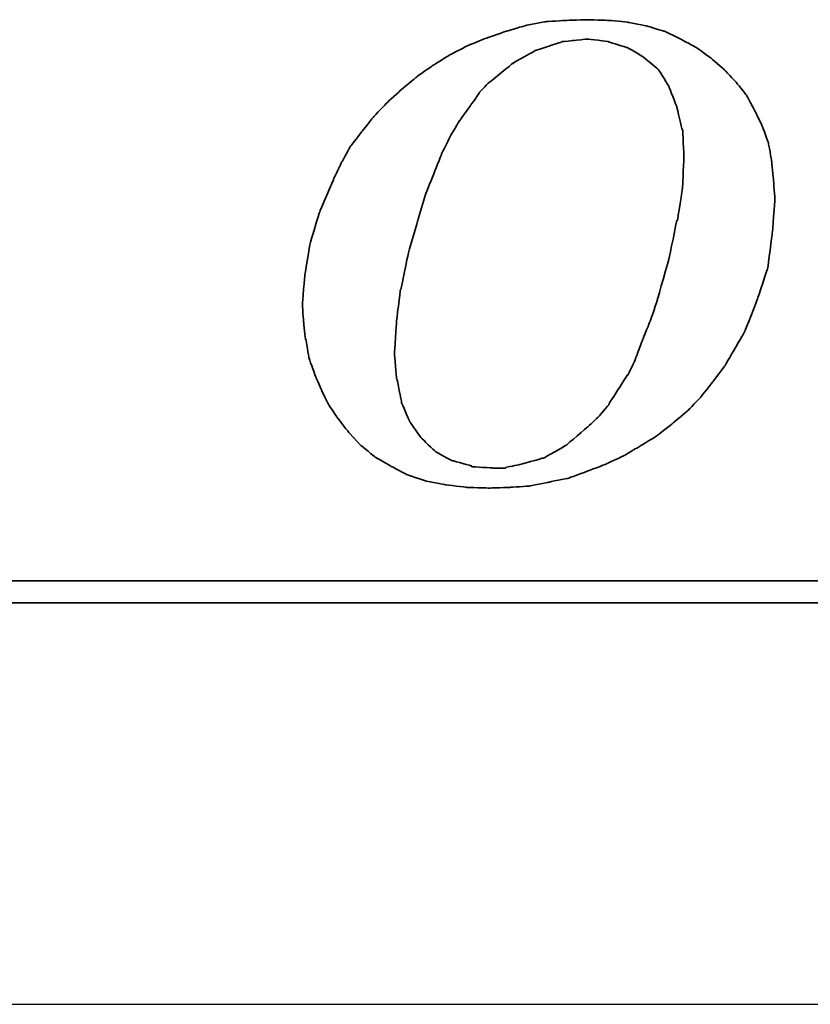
# Model space of a CAD drawing. Extents: x 546 to 1045, y 232 to 643.
# Tile 35 of 48: x 620.36 to 622.53, y 280.52 to 283.21. Entities that reach past the tile are written whole.
import ezdxf
from ezdxf.lldxf.tags import DXFTag

# ---------------------------------------------------------------- set-up
doc = ezdxf.new("R2010")
doc.units = 0
doc.header["$LTSCALE"] = 4
doc.header["$MEASUREMENT"] = 0
for name, color, linetype in [('CL', 1, 'CENTER'), ('DIM', 4, 'Continuous'), ('layer 1', 7, 'Continuous')]:
    doc.layers.add(name, color=color, linetype=linetype)
tags = doc.linetypes.add('CENTER', pattern=[2, 1.25, -0.25, 0.25, -0.25]).pattern_tags.tags
tags[10:11] = [DXFTag(74, 4), DXFTag(75, 0), DXFTag(340, '0'), DXFTag(46, 0.0), DXFTag(50, 0.0), DXFTag(44, 0.0), DXFTag(45, 0.0)]
tags[8:9] = [DXFTag(74, 4), DXFTag(75, 0), DXFTag(340, '0'), DXFTag(46, 0.0), DXFTag(50, 0.0), DXFTag(44, 0.0), DXFTag(45, 0.0)]
tags[6:7] = [DXFTag(74, 4), DXFTag(75, 0), DXFTag(340, '0'), DXFTag(46, 0.0), DXFTag(50, 0.0), DXFTag(44, 0.0), DXFTag(45, 0.0)]
tags[4:5] = [DXFTag(74, 4), DXFTag(75, 0), DXFTag(340, '0'), DXFTag(46, 0.0), DXFTag(50, 0.0), DXFTag(44, 0.0), DXFTag(45, 0.0)]

# ---------------------------------------------------------------- blocks, each defined once
blk = doc.blocks.new('TBI MOTION logo(完整正式版)')
at = {"layer": 'layer 1', "color": 22, "lineweight": 35}
for points, knots in [([(-11.34375, -6.98375), (-11.34375, -6.98375), (-10.91375, -7.43875), (-10.91375, -7.43875), (-10.91375, -7.43875), (-10.91375, -7.43875), (-10.38625, -7.87125), (-10.38625, -7.87125), (-10.38625, -7.87125), (-10.38625, -7.87125), (-9.81125, -8.20375), (-9.81125, -8.20375), (-9.81125, -8.20375), (-9.81125, -8.20375), (-9.21125, -8.51875), (-9.21125, -8.51875), (-9.21125, -8.51875), (-9.21125, -8.51875), (-8.51625, -8.75875), (-8.51625, -8.75875), (-8.51625, -8.75875), (-8.51625, -8.75875), (-7.77125, -8.90375), (-7.77125, -8.90375), (-7.77125, -8.90375), (-7.77125, -8.90375), (-6.97875, -8.99875), (-6.97875, -8.99875), (-6.97875, -8.99875), (-6.97875, -8.99875), (-6.14125, -9.02375), (-6.14125, -9.02375), (-6.14125, -9.02375), (-6.14125, -9.02375), (-5.37125, -8.99875), (-5.37125, -8.99875), (-5.37125, -8.99875), (-5.37125, -8.99875), (-4.65375, -8.94875), (-4.65375, -8.94875), (-4.65375, -8.94875), (-4.65375, -8.94875), (-3.93375, -8.80625), (-3.93375, -8.80625), (-3.93375, -8.80625), (-3.93375, -8.80625), (-3.21375, -8.66375), (-3.21375, -8.66375), (-3.21375, -8.66375), (-3.21375, -8.66375), (-2.49375, -8.39875), (-2.49375, -8.39875), (-2.49375, -8.39875), (-2.49375, -8.39875), (-1.79875, -8.13375), (-1.79875, -8.13375), (-1.79875, -8.13375), (-1.79875, -8.13375), (-1.17375, -7.84375), (-1.17375, -7.84375), (-1.17375, -7.84375), (-1.17375, -7.84375), (-0.52375, -7.46375), (-0.52375, -7.46375), (-0.52375, -7.46375), (-0.52375, -7.46375), (0.10124, -7.07875), (0.10124, -7.07875), (0.10124, -7.07875), (0.10124, -7.07875), (0.67625, -6.62375), (0.67625, -6.62375), (0.67625, -6.62375), (0.67625, -6.62375), (1.24874, -6.14375), (1.24874, -6.14375), (1.24874, -6.14375), (1.24874, -6.14375), (1.72874, -5.64125), (1.72874, -5.64125), (1.72874, -5.64125), (1.72874, -5.64125), (2.18624, -5.06375), (2.18624, -5.06375), (2.18624, -5.06375), (2.18624, -5.06375), (2.61625, -4.48874), (2.61625, -4.48874), (2.61625, -4.48874), (2.61625, -4.48874), (3.00125, -3.83874), (3.00125, -3.83874), (3.00125, -3.83874), (3.00125, -3.83874), (3.36124, -3.21374), (3.36124, -3.21374), (3.36124, -3.21374), (3.36124, -3.21374), (3.84374, -1.99125), (3.84374, -1.99125), (3.84374, -1.99125), (3.84374, -1.99125), (4.22625, -0.81875), (4.22625, -0.81875), (4.22625, -0.81875), (4.22625, -0.81875), (4.39125, 0.45624), (4.39125, 0.45624), (4.39125, 0.45624), (4.39125, 0.45624), (4.48874, 1.70124), (4.48874, 1.70124), (4.48874, 1.70124), (4.48874, 1.70124), (4.43874, 2.44625), (4.43874, 2.44625), (4.43874, 2.44625), (4.43874, 2.44625), (4.36874, 3.14125), (4.36874, 3.14125), (4.36874, 3.14125), (4.36874, 3.14125), (4.25125, 3.81125), (4.25125, 3.81125), (4.25125, 3.81125), (4.25125, 3.81125), (4.03124, 4.41125), (4.03124, 4.41125), (4.03124, 4.41125), (4.03124, 4.41125), (3.74374, 5.01125), (3.74374, 5.01125), (3.74374, 5.01125), (3.74374, 5.01125), (3.43124, 5.58875), (3.43124, 5.58875), (3.43124, 5.58875), (3.43124, 5.58875), (3.02625, 6.09125), (3.02625, 6.09125), (3.02625, 6.09125), (3.02625, 6.09125), (2.59374, 6.54875), (2.59374, 6.54875), (2.59374, 6.54875), (2.59374, 6.54875), (2.09124, 6.98125), (2.09124, 6.98125), (2.09124, 6.98125), (2.09124, 6.98125), (1.56124, 7.36625), (1.56124, 7.36625), (1.56124, 7.36625), (1.56124, 7.36625), (0.98624, 7.67625), (0.98624, 7.67625), (0.98624, 7.67625), (0.98624, 7.67625), (0.38624, 7.96375), (0.38624, 7.96375), (0.38624, 7.96375), (0.38624, 7.96375), (-0.25875, 8.15625), (-0.25875, 8.15625), (-0.25875, 8.15625), (-0.25875, 8.15625), (-0.98125, 8.30125), (-0.98125, 8.30125), (-0.98125, 8.30125), (-0.98125, 8.30125), (-1.70124, 8.37125), (-1.70124, 8.37125), (-1.70124, 8.37125), (-1.70124, 8.37125), (-2.49375, 8.39624), (-2.49375, 8.39624), (-2.49375, 8.39624), (-2.49375, 8.39624), (-3.28625, 8.37125), (-3.28625, 8.37125), (-3.28625, 8.37125), (-3.28625, 8.37125), (-4.05125, 8.32125), (-4.05125, 8.32125), (-4.05125, 8.32125), (-4.05125, 8.32125), (-4.77375, 8.18125), (-4.77375, 8.18125), (-4.77375, 8.18125), (-4.77375, 8.18125), (-5.51625, 7.96375), (-5.51625, 7.96375), (-5.51625, 7.96375), (-5.51625, 7.96375), (-6.21125, 7.72625), (-6.21125, 7.72625), (-6.21125, 7.72625), (-6.21125, 7.72625), (-6.92875, 7.43625), (-6.92875, 7.43625), (-6.92875, 7.43625), (-6.92875, 7.43625), (-7.57875, 7.10125), (-7.57875, 7.10125), (-7.57875, 7.10125), (-7.57875, 7.10125), (-8.24875, 6.69125), (-8.24875, 6.69125), (-8.24875, 6.69125), (-8.24875, 6.69125), (-8.84875, 6.26125), (-8.84875, 6.26125), (-8.84875, 6.26125), (-8.84875, 6.26125), (-9.42625, 5.78125), (-9.42625, 5.78125), (-9.42625, 5.78125), (-9.42625, 5.78125), (-9.95375, 5.30125), (-9.95375, 5.30125), (-9.95375, 5.30125), (-9.95375, 5.30125), (-10.43375, 4.79624), (-10.43375, 4.79624), (-10.43375, 4.79624), (-10.43375, 4.79624), (-10.88875, 4.22125), (-10.88875, 4.22125), (-10.88875, 4.22125), (-10.88875, 4.22125), (-11.29875, 3.69375), (-11.29875, 3.69375), (-11.29875, 3.69375), (-11.29875, 3.69375), (-11.63375, 3.09125), (-11.63375, 3.09125), (-11.63375, 3.09125), (-11.63375, 3.09125), (-11.91875, 2.49625), (-11.91875, 2.49625), (-11.91875, 2.49625), (-11.91875, 2.49625), (-12.44875, 1.24625), (-12.44875, 1.24625), (-12.44875, 1.24625), (-12.44875, 1.24625), (-12.80875, 0.06874), (-12.80875, 0.06874), (-12.80875, 0.06874), (-12.80875, 0.06874), (-12.99875, -1.07875), (-12.99875, -1.07875), (-12.99875, -1.07875), (-12.99875, -1.07875), (-13.09375, -2.18375), (-13.09375, -2.18375), (-13.09375, -2.18375), (-13.09375, -2.18375), (-13.04875, -2.85375), (-13.04875, -2.85375), (-13.04875, -2.85375), (-13.04875, -2.85375), (-12.97375, -3.50375), (-12.97375, -3.50375), (-12.97375, -3.50375), (-12.97375, -3.50375), (-12.95375, -3.50375), (-12.95375, -3.50375), (-12.95375, -3.50375), (-12.95375, -3.50375), (-12.85375, -4.17375), (-12.85375, -4.17375), (-12.85375, -4.17375), (-12.85375, -4.17375), (-12.63875, -4.77624), (-12.63875, -4.77624), (-12.63875, -4.77624), (-12.63875, -4.77624), (-12.39875, -5.35125), (-12.39875, -5.35125), (-12.39875, -5.35125), (-12.39875, -5.35125), (-12.11375, -5.92875), (-12.11375, -5.92875), (-12.11375, -5.92875), (-12.11375, -5.92875), (-11.75375, -6.45375), (-11.75375, -6.45375), (-11.75375, -6.45375), (-11.75375, -6.45375), (-11.34375, -6.98375), (-11.34375, -6.98375)], [0, 0, 0, 0, 0.01369863, 0.01369863, 0.01369863, 0.01369864, 0.02739726, 0.02739726, 0.02739726, 0.02739727, 0.04109589, 0.04109589, 0.04109589, 0.0410959, 0.05479452, 0.05479452, 0.05479452, 0.05479453, 0.06849315, 0.06849315, 0.06849315, 0.06849316, 0.08219178, 0.08219178, 0.08219178, 0.08219179, 0.09589041, 0.09589041, 0.09589041, 0.09589042, 0.10958904, 0.10958904, 0.10958904, 0.10958905, 0.12328767, 0.12328767, 0.12328767, 0.12328768, 0.1369863, 0.1369863, 0.1369863, 0.13698631, 0.15068493, 0.15068493, 0.15068493, 0.15068494, 0.16438356, 0.16438356, 0.16438356, 0.16438357, 0.17808219, 0.17808219, 0.17808219, 0.1780822, 0.19178082, 0.19178082, 0.19178082, 0.19178083, 0.20547945, 0.20547945, 0.20547945, 0.20547946, 0.21917808, 0.21917808, 0.21917808, 0.21917809, 0.23287671, 0.23287671, 0.23287671, 0.23287672, 0.24657534, 0.24657534, 0.24657534, 0.24657535, 0.26027397, 0.26027397, 0.26027397, 0.26027398, 0.2739726, 0.2739726, 0.2739726, 0.27397261, 0.28767123, 0.28767123, 0.28767123, 0.28767124, 0.30136986, 0.30136986, 0.30136986, 0.30136987, 0.31506849, 0.31506849, 0.31506849, 0.3150685, 0.32876712, 0.32876712, 0.32876712, 0.32876713, 0.34246575, 0.34246575, 0.34246575, 0.34246576, 0.35616438, 0.35616438, 0.35616438, 0.35616439, 0.36986301, 0.36986301, 0.36986301, 0.36986302, 0.38356164, 0.38356164, 0.38356164, 0.38356165, 0.39726027, 0.39726027, 0.39726027, 0.39726028, 0.4109589, 0.4109589, 0.4109589, 0.41095891, 0.42465753, 0.42465753, 0.42465753, 0.42465754, 0.43835616, 0.43835616, 0.43835616, 0.43835617, 0.45205479, 0.45205479, 0.45205479, 0.4520548, 0.46575342, 0.46575342, 0.46575342, 0.46575343, 0.47945205, 0.47945205, 0.47945205, 0.47945206, 0.49315068, 0.49315068, 0.49315068, 0.49315069, 0.50684932, 0.50684932, 0.50684932, 0.50684933, 0.52054795, 0.52054795, 0.52054795, 0.52054796, 0.53424658, 0.53424658, 0.53424658, 0.53424659, 0.54794521, 0.54794521, 0.54794521, 0.54794522, 0.56164384, 0.56164384, 0.56164384, 0.56164385, 0.57534247, 0.57534247, 0.57534247, 0.57534248, 0.5890411, 0.5890411, 0.5890411, 0.58904111, 0.60273973, 0.60273973, 0.60273973, 0.60273974, 0.61643836, 0.61643836, 0.61643836, 0.61643837, 0.63013699, 0.63013699, 0.63013699, 0.630137, 0.64383562, 0.64383562, 0.64383562, 0.64383563, 0.65753425, 0.65753425, 0.65753425, 0.65753426, 0.67123288, 0.67123288, 0.67123288, 0.67123289, 0.68493151, 0.68493151, 0.68493151, 0.68493152, 0.69863014, 0.69863014, 0.69863014, 0.69863015, 0.71232877, 0.71232877, 0.71232877, 0.71232878, 0.7260274, 0.7260274, 0.7260274, 0.72602741, 0.73972603, 0.73972603, 0.73972603, 0.73972604, 0.75342466, 0.75342466, 0.75342466, 0.75342467, 0.76712329, 0.76712329, 0.76712329, 0.7671233, 0.78082192, 0.78082192, 0.78082192, 0.78082193, 0.79452055, 0.79452055, 0.79452055, 0.79452056, 0.80821918, 0.80821918, 0.80821918, 0.80821919, 0.82191781, 0.82191781, 0.82191781, 0.82191782, 0.83561644, 0.83561644, 0.83561644, 0.83561645, 0.84931507, 0.84931507, 0.84931507, 0.84931508, 0.8630137, 0.8630137, 0.8630137, 0.86301371, 0.87671233, 0.87671233, 0.87671233, 0.87671234, 0.89041096, 0.89041096, 0.89041096, 0.89041097, 0.90410959, 0.90410959, 0.90410959, 0.9041096, 0.91780822, 0.91780822, 0.91780822, 0.91780823, 0.93150685, 0.93150685, 0.93150685, 0.93150686, 0.94520548, 0.94520548, 0.94520548, 0.94520549, 0.95890411, 0.95890411, 0.95890411, 0.95890412, 0.97260274, 0.97260274, 0.97260274, 0.97260275, 0.98630137, 0.98630137, 0.98630137, 0.98630138, 1, 1, 1, 1]), ([(-8.77875, 1.03124), (-8.77875, 1.03124), (-8.51625, 1.89625), (-8.51625, 1.89625), (-8.51625, 1.89625), (-8.51625, 1.89625), (-8.20375, 2.66375), (-8.20375, 2.66375), (-8.20375, 2.66375), (-8.20375, 2.66375), (-7.91625, 3.38125), (-7.91625, 3.38125), (-7.91625, 3.38125), (-7.91625, 3.38125), (-7.91625, 3.40624), (-7.91625, 3.40624), (-7.91625, 3.40624), (-7.91625, 3.40624), (-7.57875, 4.07624), (-7.57875, 4.07624), (-7.57875, 4.07624), (-7.57875, 4.07624), (-7.24375, 4.65125), (-7.24375, 4.65125), (-7.24375, 4.65125), (-7.24375, 4.65125), (-7.21875, 4.65125), (-7.21875, 4.65125), (-7.21875, 4.65125), (-7.21875, 4.65125), (-7.21875, 4.67624), (-7.21875, 4.67624), (-7.21875, 4.67624), (-7.21875, 4.67624), (-6.83625, 5.20375), (-6.83625, 5.20375), (-6.83625, 5.20375), (-6.83625, 5.20375), (-6.49875, 5.68625), (-6.49875, 5.68625), (-6.49875, 5.68625), (-6.49875, 5.68625), (-6.49875, 5.70625), (-6.49875, 5.70625), (-6.49875, 5.70625), (-6.49875, 5.70625), (-6.11625, 6.09125), (-6.11625, 6.09125), (-6.11625, 6.09125), (-6.11625, 6.09125), (-6.09125, 6.09125), (-6.09125, 6.09125), (-6.09125, 6.09125), (-6.09125, 6.09125), (-5.27375, 6.76625), (-5.27375, 6.76625), (-5.27375, 6.76625), (-5.27375, 6.76625), (-5.24875, 6.76625), (-5.24875, 6.76625), (-5.24875, 6.76625), (-5.24875, 6.76625), (-5.24875, 6.78625), (-5.24875, 6.78625), (-5.24875, 6.78625), (-5.24875, 6.78625), (-4.38875, 7.26624), (-4.38875, 7.26624), (-4.38875, 7.26624), (-4.38875, 7.26624), (-4.36125, 7.26624), (-4.36125, 7.26624), (-4.36125, 7.26624), (-4.36125, 7.26624), (-3.93375, 7.41125), (-3.93375, 7.41125), (-3.93375, 7.41125), (-3.93375, 7.41125), (-3.47375, 7.55625), (-3.47375, 7.55625), (-3.47375, 7.55625), (-3.47375, 7.55625), (-3.45375, 7.55625), (-3.45375, 7.55625), (-3.45375, 7.55625), (-3.45375, 7.55625), (-3.42875, 7.58124), (-3.42875, 7.58124), (-3.42875, 7.58124), (-3.42875, 7.58124), (-2.97375, 7.62625), (-2.97375, 7.62625), (-2.97375, 7.62625), (-2.97375, 7.62625), (-2.49375, 7.67625), (-2.49375, 7.67625), (-2.49375, 7.67625), (-2.49375, 7.67625), (-2.46875, 7.67625), (-2.46875, 7.67625), (-2.46875, 7.67625), (-2.46875, 7.67625), (-1.70124, 7.58124), (-1.70124, 7.58124), (-1.70124, 7.58124), (-1.70124, 7.58124), (-1.67875, 7.55625), (-1.67875, 7.55625), (-1.67875, 7.55625), (-1.67875, 7.55625), (-1.65375, 7.55625), (-1.65375, 7.55625), (-1.65375, 7.55625), (-1.65375, 7.55625), (-1.03125, 7.36625), (-1.03125, 7.36625), (-1.03125, 7.36625), (-1.03125, 7.36625), (-1.00625, 7.36625), (-1.00625, 7.36625), (-1.00625, 7.36625), (-1.00625, 7.36625), (-0.43124, 7.02624), (-0.43124, 7.02624), (-0.43124, 7.02624), (-0.43124, 7.02624), (-0.40625, 7.00624), (-0.40625, 7.00624), (-0.40625, 7.00624), (-0.40625, 7.00624), (0.12124, 6.57124), (0.12124, 6.57124), (0.12124, 6.57124), (0.12124, 6.57124), (0.14624, 6.54875), (0.14624, 6.54875), (0.14624, 6.54875), (0.14624, 6.54875), (0.17124, 6.52375), (0.17124, 6.52375), (0.17124, 6.52375), (0.17124, 6.52375), (0.55625, 5.89875), (0.55625, 5.89875), (0.55625, 5.89875), (0.55625, 5.89875), (0.55625, 5.87625), (0.55625, 5.87625), (0.55625, 5.87625), (0.55625, 5.87625), (0.84124, 5.15625), (0.84124, 5.15625), (0.84124, 5.15625), (0.84124, 5.15625), (0.84124, 5.13125), (0.84124, 5.13125), (0.84124, 5.13125), (0.84124, 5.13125), (1.03624, 4.31875), (1.03624, 4.31875), (1.03624, 4.31875), (1.03624, 4.31875), (1.05624, 4.31875), (1.05624, 4.31875), (1.05624, 4.31875), (1.05624, 4.31875), (1.05624, 4.29125), (1.05624, 4.29125), (1.05624, 4.29125), (1.05624, 4.29125), (1.10625, 3.33125), (1.10625, 3.33125), (1.10625, 3.33125), (1.10625, 3.33125), (1.10625, 3.30875), (1.10625, 3.30875), (1.10625, 3.30875), (1.10625, 3.30875), (1.05624, 2.20624), (1.05624, 2.20624), (1.05624, 2.20624), (1.05624, 2.20624), (1.05624, 2.18124), (1.05624, 2.18124), (1.05624, 2.18124), (1.05624, 2.18124), (0.86624, 0.93624), (0.86624, 0.93624), (0.86624, 0.93624), (0.86624, 0.93624), (0.84124, 0.93624), (0.84124, 0.93624), (0.84124, 0.93624), (0.84124, 0.93624), (0.55625, -0.45874), (0.55625, -0.45874), (0.55625, -0.45874), (0.55625, -0.45874), (0.12124, -1.99125), (0.12124, -1.99125), (0.12124, -1.99125), (0.12124, -1.99125), (0.12124, -2.01874), (0.12124, -2.01874), (0.12124, -2.01874), (0.12124, -2.01874), (-0.13874, -2.78375), (-0.13874, -2.78375), (-0.13874, -2.78375), (-0.13874, -2.78375), (-0.43124, -3.50375), (-0.43124, -3.50375), (-0.43124, -3.50375), (-0.43124, -3.50375), (-0.69375, -4.19875), (-0.69375, -4.19875), (-0.69375, -4.19875), (-0.69375, -4.19875), (-0.69375, -4.22375), (-0.69375, -4.22375), (-0.69375, -4.22375), (-0.69375, -4.22375), (-0.98125, -4.82374), (-0.98125, -4.82374), (-0.98125, -4.82374), (-0.98125, -4.82374), (-1.00625, -4.82374), (-1.00625, -4.82374), (-1.00625, -4.82374), (-1.00625, -4.82374), (-1.33875, -5.35125), (-1.33875, -5.35125), (-1.33875, -5.35125), (-1.33875, -5.35125), (-1.67875, -5.87875), (-1.67875, -5.87875), (-1.67875, -5.87875), (-1.67875, -5.87875), (-1.67875, -5.90375), (-1.67875, -5.90375), (-1.67875, -5.90375), (-1.67875, -5.90375), (-2.05875, -6.35875), (-2.05875, -6.35875), (-2.05875, -6.35875), (-2.05875, -6.35875), (-2.08375, -6.38375), (-2.08375, -6.38375), (-2.08375, -6.38375), (-2.08375, -6.38375), (-2.46875, -6.74375), (-2.46875, -6.74375), (-2.46875, -6.74375), (-2.46875, -6.74375), (-3.25875, -7.41625), (-3.25875, -7.41625), (-3.25875, -7.41625), (-3.25875, -7.41625), (-3.28625, -7.43875), (-3.28625, -7.43875), (-3.28625, -7.43875), (-3.28625, -7.43875), (-4.12375, -7.91875), (-4.12375, -7.91875), (-4.12375, -7.91875), (-4.12375, -7.91875), (-4.14875, -7.91875), (-4.14875, -7.91875), (-4.14875, -7.91875), (-4.14875, -7.91875), (-4.17125, -7.91875), (-4.17125, -7.91875), (-4.17125, -7.91875), (-4.17125, -7.91875), (-5.03375, -8.15875), (-5.03375, -8.15875), (-5.03375, -8.15875), (-5.03375, -8.15875), (-5.51625, -8.25625), (-5.51625, -8.25625), (-5.51625, -8.25625), (-5.51625, -8.25625), (-5.54125, -8.27875), (-5.54125, -8.27875), (-5.54125, -8.27875), (-5.54125, -8.27875), (-5.56375, -8.27875), (-5.56375, -8.27875), (-5.56375, -8.27875), (-5.56375, -8.27875), (-5.99625, -8.27875), (-5.99625, -8.27875), (-5.99625, -8.27875), (-5.99625, -8.27875), (-6.76375, -8.23125), (-6.76375, -8.23125), (-6.76375, -8.23125), (-6.76375, -8.23125), (-6.78875, -8.23125), (-6.78875, -8.23125), (-6.78875, -8.23125), (-6.78875, -8.23125), (-6.78875, -8.20375), (-6.78875, -8.20375), (-6.78875, -8.20375), (-6.78875, -8.20375), (-7.45875, -8.01375), (-7.45875, -8.01375), (-7.45875, -8.01375), (-7.45875, -8.01375), (-7.48375, -8.01375), (-7.48375, -8.01375), (-7.48375, -8.01375), (-7.48375, -8.01375), (-7.50875, -8.01375), (-7.50875, -8.01375), (-7.50875, -8.01375), (-7.50875, -8.01375), (-8.13125, -7.67875), (-8.13125, -7.67875), (-8.13125, -7.67875), (-8.13125, -7.67875), (-8.15625, -7.65375), (-8.15625, -7.65375), (-8.15625, -7.65375), (-8.15625, -7.65375), (-8.65875, -7.17375), (-8.65875, -7.17375), (-8.65875, -7.17375), (-8.65875, -7.17375), (-8.68375, -7.14875), (-8.68375, -7.14875), (-8.68375, -7.14875), (-8.68375, -7.14875), (-9.08875, -6.57375), (-9.08875, -6.57375), (-9.08875, -6.57375), (-9.08875, -6.57375), (-9.11375, -6.54875), (-9.11375, -6.54875), (-9.11375, -6.54875), (-9.11375, -6.54875), (-9.11375, -6.52875), (-9.11375, -6.52875), (-9.11375, -6.52875), (-9.11375, -6.52875), (-9.40375, -5.85375), (-9.40375, -5.85375), (-9.40375, -5.85375), (-9.40375, -5.85375), (-9.40375, -5.82875), (-9.40375, -5.82875), (-9.40375, -5.82875), (-9.40375, -5.82875), (-9.56875, -4.96875), (-9.56875, -4.96875), (-9.56875, -4.96875), (-9.56875, -4.96875), (-9.59375, -4.94375), (-9.59375, -4.94375), (-9.59375, -4.94375), (-9.59375, -4.94375), (-9.66375, -4.03375), (-9.66375, -4.03375), (-9.66375, -4.03375), (-9.66375, -4.03375), (-9.66375, -4.00875), (-9.66375, -4.00875), (-9.66375, -4.00875), (-9.66375, -4.00875), (-9.59375, -2.85375), (-9.59375, -2.85375), (-9.59375, -2.85375), (-9.59375, -2.85375), (-9.45125, -1.65875), (-9.45125, -1.65875), (-9.45125, -1.65875), (-9.45125, -1.65875), (-9.42625, -1.63375), (-9.42625, -1.63375), (-9.42625, -1.63375), (-9.42625, -1.63375), (-9.16125, -0.33875), (-9.16125, -0.33875), (-9.16125, -0.33875), (-9.16125, -0.33875), (-8.77875, 1.00624), (-8.77875, 1.00624), (-8.77875, 1.00624), (-8.77875, 1.00624), (-8.77875, 1.03124), (-8.77875, 1.03124)], [0, 0, 0, 0, 0.01020408, 0.01020408, 0.01020408, 0.01020409, 0.02040816, 0.02040816, 0.02040816, 0.02040817, 0.03061224, 0.03061224, 0.03061224, 0.03061225, 0.04081633, 0.04081633, 0.04081633, 0.04081634, 0.05102041, 0.05102041, 0.05102041, 0.05102042, 0.06122449, 0.06122449, 0.06122449, 0.0612245, 0.07142857, 0.07142857, 0.07142857, 0.07142858, 0.08163265, 0.08163265, 0.08163265, 0.08163266, 0.09183673, 0.09183673, 0.09183673, 0.09183674, 0.10204082, 0.10204082, 0.10204082, 0.10204083, 0.1122449, 0.1122449, 0.1122449, 0.11224491, 0.12244898, 0.12244898, 0.12244898, 0.12244899, 0.13265306, 0.13265306, 0.13265306, 0.13265307, 0.14285714, 0.14285714, 0.14285714, 0.14285715, 0.15306122, 0.15306122, 0.15306122, 0.15306123, 0.16326531, 0.16326531, 0.16326531, 0.16326532, 0.17346939, 0.17346939, 0.17346939, 0.1734694, 0.18367347, 0.18367347, 0.18367347, 0.18367348, 0.19387755, 0.19387755, 0.19387755, 0.19387756, 0.20408163, 0.20408163, 0.20408163, 0.20408164, 0.21428571, 0.21428571, 0.21428571, 0.21428572, 0.2244898, 0.2244898, 0.2244898, 0.22448981, 0.23469388, 0.23469388, 0.23469388, 0.23469389, 0.24489796, 0.24489796, 0.24489796, 0.24489797, 0.25510204, 0.25510204, 0.25510204, 0.25510205, 0.26530612, 0.26530612, 0.26530612, 0.26530613, 0.2755102, 0.2755102, 0.2755102, 0.27551021, 0.28571429, 0.28571429, 0.28571429, 0.2857143, 0.29591837, 0.29591837, 0.29591837, 0.29591838, 0.30612245, 0.30612245, 0.30612245, 0.30612246, 0.31632653, 0.31632653, 0.31632653, 0.31632654, 0.32653061, 0.32653061, 0.32653061, 0.32653062, 0.33673469, 0.33673469, 0.33673469, 0.3367347, 0.34693878, 0.34693878, 0.34693878, 0.34693879, 0.35714286, 0.35714286, 0.35714286, 0.35714287, 0.36734694, 0.36734694, 0.36734694, 0.36734695, 0.37755102, 0.37755102, 0.37755102, 0.37755103, 0.3877551, 0.3877551, 0.3877551, 0.38775511, 0.39795918, 0.39795918, 0.39795918, 0.39795919, 0.40816327, 0.40816327, 0.40816327, 0.40816328, 0.41836735, 0.41836735, 0.41836735, 0.41836736, 0.42857143, 0.42857143, 0.42857143, 0.42857144, 0.43877551, 0.43877551, 0.43877551, 0.43877552, 0.44897959, 0.44897959, 0.44897959, 0.4489796, 0.45918367, 0.45918367, 0.45918367, 0.45918368, 0.46938776, 0.46938776, 0.46938776, 0.46938777, 0.47959184, 0.47959184, 0.47959184, 0.47959185, 0.48979592, 0.48979592, 0.48979592, 0.48979593, 0.5, 0.5, 0.5, 0.50000001, 0.51020408, 0.51020408, 0.51020408, 0.51020409, 0.52040816, 0.52040816, 0.52040816, 0.52040817, 0.53061224, 0.53061224, 0.53061224, 0.53061225, 0.54081633, 0.54081633, 0.54081633, 0.54081634, 0.55102041, 0.55102041, 0.55102041, 0.55102042, 0.56122449, 0.56122449, 0.56122449, 0.5612245, 0.57142857, 0.57142857, 0.57142857, 0.57142858, 0.58163265, 0.58163265, 0.58163265, 0.58163266, 0.59183673, 0.59183673, 0.59183673, 0.59183674, 0.60204082, 0.60204082, 0.60204082, 0.60204083, 0.6122449, 0.6122449, 0.6122449, 0.61224491, 0.62244898, 0.62244898, 0.62244898, 0.62244899, 0.63265306, 0.63265306, 0.63265306, 0.63265307, 0.64285714, 0.64285714, 0.64285714, 0.64285715, 0.65306122, 0.65306122, 0.65306122, 0.65306123, 0.66326531, 0.66326531, 0.66326531, 0.66326532, 0.67346939, 0.67346939, 0.67346939, 0.6734694, 0.68367347, 0.68367347, 0.68367347, 0.68367348, 0.69387755, 0.69387755, 0.69387755, 0.69387756, 0.70408163, 0.70408163, 0.70408163, 0.70408164, 0.71428571, 0.71428571, 0.71428571, 0.71428572, 0.7244898, 0.7244898, 0.7244898, 0.72448981, 0.73469388, 0.73469388, 0.73469388, 0.73469389, 0.74489796, 0.74489796, 0.74489796, 0.74489797, 0.75510204, 0.75510204, 0.75510204, 0.75510205, 0.76530612, 0.76530612, 0.76530612, 0.76530613, 0.7755102, 0.7755102, 0.7755102, 0.77551021, 0.78571429, 0.78571429, 0.78571429, 0.7857143, 0.79591837, 0.79591837, 0.79591837, 0.79591838, 0.80612245, 0.80612245, 0.80612245, 0.80612246, 0.81632653, 0.81632653, 0.81632653, 0.81632654, 0.82653061, 0.82653061, 0.82653061, 0.82653062, 0.83673469, 0.83673469, 0.83673469, 0.8367347, 0.84693878, 0.84693878, 0.84693878, 0.84693879, 0.85714286, 0.85714286, 0.85714286, 0.85714287, 0.86734694, 0.86734694, 0.86734694, 0.86734695, 0.87755102, 0.87755102, 0.87755102, 0.87755103, 0.8877551, 0.8877551, 0.8877551, 0.88775511, 0.89795918, 0.89795918, 0.89795918, 0.89795919, 0.90816327, 0.90816327, 0.90816327, 0.90816328, 0.91836735, 0.91836735, 0.91836735, 0.91836736, 0.92857143, 0.92857143, 0.92857143, 0.92857144, 0.93877551, 0.93877551, 0.93877551, 0.93877552, 0.94897959, 0.94897959, 0.94897959, 0.9489796, 0.95918367, 0.95918367, 0.95918367, 0.95918368, 0.96938776, 0.96938776, 0.96938776, 0.96938777, 0.97959184, 0.97959184, 0.97959184, 0.97959185, 0.98979592, 0.98979592, 0.98979592, 0.98979593, 1, 1, 1, 1]), ([(75.90875, -9.47875), (75.90875, -9.47875), (75.90875, -12.28625), (75.90875, -12.28625), (75.90875, -12.28625), (75.90875, -12.28625), (75.90875, -12.47875), (75.90875, -12.47875), (75.90875, -12.47875), (75.90875, -12.47875), (75.71625, -12.47875), (75.71625, -12.47875), (75.71625, -12.47875), (75.71625, -12.47875), (-88.32875, -12.47875), (-88.32875, -12.47875), (-88.32875, -12.47875), (-88.32875, -12.47875), (-88.32875, -13.29375), (-88.32875, -13.29375), (-88.32875, -13.29375), (-88.32875, -13.29375), (82.89125, -13.29375), (82.89125, -13.29375), (82.89125, -13.29375), (82.89125, -13.29375), (75.90875, -9.47875), (75.90875, -9.47875)], [0, 0, 0, 0, 0.14285714, 0.14285714, 0.14285714, 0.14285715, 0.28571429, 0.28571429, 0.28571429, 0.2857143, 0.42857143, 0.42857143, 0.42857143, 0.42857144, 0.57142857, 0.57142857, 0.57142857, 0.57142858, 0.71428571, 0.71428571, 0.71428571, 0.71428572, 0.85714286, 0.85714286, 0.85714286, 0.85714287, 1, 1, 1, 1])]:
    blk.add_open_spline(points, degree=3, knots=knots, dxfattribs=at)

msp = doc.modelspace()

# ---------------------------------------------------------------- linework, layer by layer
at = {"layer": 'CL', "color": 7}
msp.add_line((607.8494, 280.5177), (670.4118, 280.5177), dxfattribs=at)

# ---------------------------------------------------------------- block references
at = {"layer": 'DIM', "color": 7, "xscale": 0.07355782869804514, "yscale": 0.07355782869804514, "zscale": 0.07355782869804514}
msp.add_blockref('TBI MOTION logo(完整正式版)', (622.101, 282.594), dxfattribs=at)

doc.saveas('drawing.dxf')
